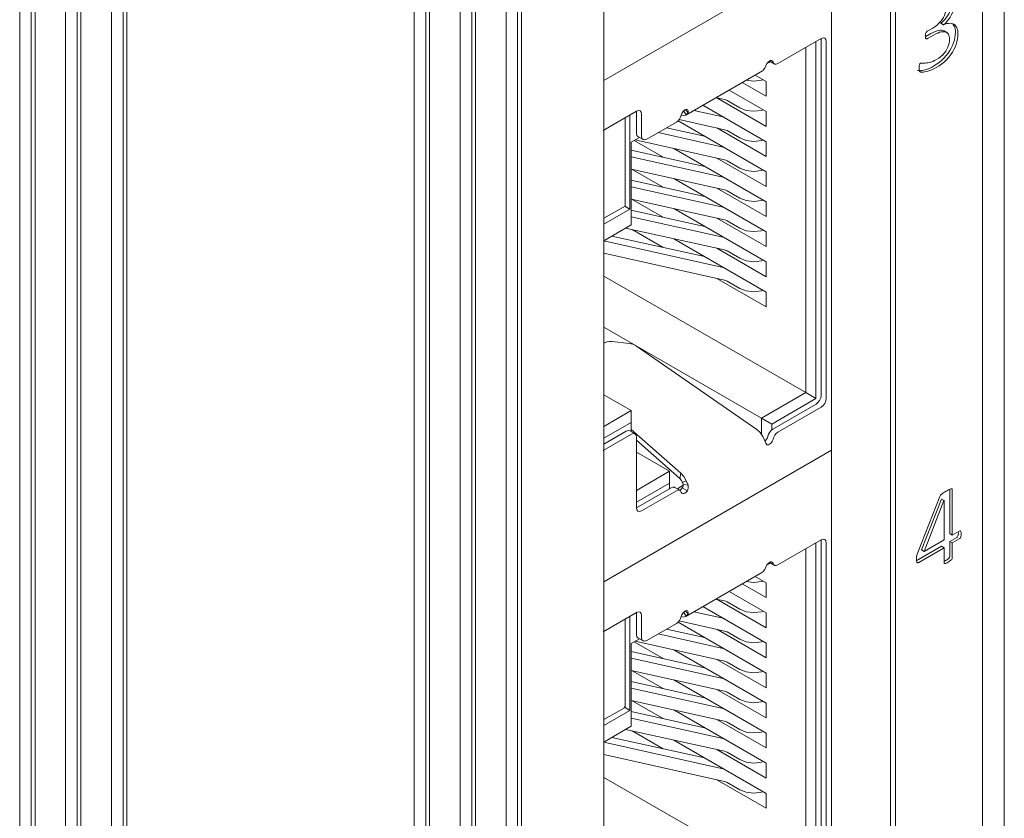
# Model space of a CAD drawing. Header units: millimetres. Extents: x 5 to 292, y 5 to 205.
# Tile 3 of 18: x 59 to 73, y 65 to 76. Entities that reach past the tile are written whole.
import ezdxf

# ---------------------------------------------------------------- set-up
doc = ezdxf.new("R2010")
doc.units = ezdxf.units.MM

# ---------------------------------------------------------------- blocks, each defined once
blk = doc.blocks.new('Seite_1')
at = {"color": 7, "linetype": 'Continuous', "lineweight": 9}
for p, q in [((59.02, 92.5983), (59.02, 57.591)), ((59.1791, 92.5064), (59.1791, 57.6012)), ((59.2321, 92.4758), (59.2321, 57.4685)), ((59.6564, 92.2308), (59.6564, 57.2235)), ((59.8155, 92.139), (59.8155, 57.2338)), ((59.8685, 92.1084), (59.8685, 57.1011)), ((60.2928, 91.8634), (60.2928, 56.8561)), ((60.4519, 91.7716), (60.4519, 56.8663)), ((60.5049, 91.7409), (60.5049, 56.7337)), ((72.652, 56.601), (72.652, 91.5485)), ((72.349, 91.3735), (72.349, 56.4887)), ((71.1469, 55.7947), (71.1469, 90.6795)), ((71.0774, 55.662), (71.0774, 90.6394)), ((70.2617, 90.1685), (70.2617, 55.8661)), ((64.4824, 89.4445), (64.4824, 54.4373)), ((64.6415, 89.3527), (64.6415, 54.4475)), ((64.6945, 89.3221), (64.6945, 54.3148)), ((65.1188, 89.0771), (65.1188, 54.0698)), ((65.2779, 88.9853), (65.2779, 54.08)), ((65.3309, 88.9546), (65.3309, 53.9474)), ((65.7552, 88.7097), (65.7552, 53.7024)), ((65.9143, 88.6178), (65.9143, 53.7126)), ((65.9673, 88.5872), (65.9673, 53.5799)), ((67.1078, 53.3701), (67.1078, 88.3475)), ((67.1078, 75.4206), (70.2617, 77.2415)), ((71.7739, 76.2117), (71.8093, 76.1913)), ((71.7739, 76.2117), (71.7739, 76.2102)), ((71.7739, 76.2102), (71.8093, 76.1898)), ((71.6364, 76.0677), (71.5644, 76.0262)), ((71.5857, 76.101), (71.6605, 76.1442)), ((71.8093, 76.1913), (71.8093, 76.1898)), ((71.6718, 76.0473), (71.5873, 75.9986)), ((69.3967, 75.6903), (69.4675, 75.6494)), ((68.2427, 74.9397), (69.304, 75.5525)), ((67.5803, 74.6416), (67.6511, 74.6008)), ((67.5391, 70.5281), (67.4681, 70.5691)), ((67.1078, 68.4804), (70.2617, 70.3013)), ((68.1622, 69.7448), (68.0913, 69.7858)), ((71.4529, 68.8835), (71.7589, 69.6614)), ((71.897, 69.7595), (71.897, 69.147)), ((71.9323, 69.7585), (71.9323, 69.1266)), ((71.5052, 68.9208), (71.7812, 69.6232)), ((71.5406, 68.9004), (71.8166, 69.6028)), ((71.7812, 69.6232), (71.7825, 69.624)), ((71.7812, 69.6232), (71.8166, 69.6028)), ((71.7825, 69.624), (71.8179, 69.6036)), ((71.8166, 69.6028), (71.8179, 69.6036)), ((71.8179, 69.6036), (71.8179, 69.0605)), ((71.897, 69.147), (71.9323, 69.1266)), ((71.9323, 69.1266), (72.0291, 69.1825)), ((71.8179, 69.0605), (71.5406, 68.9004)), ((71.9938, 69.0937), (71.897, 69.0378)), ((71.897, 69.0378), (71.9323, 69.0174)), ((71.897, 69.0378), (71.897, 68.8298)), ((72.0291, 69.0733), (71.9323, 69.0174)), ((71.9323, 69.0174), (71.9323, 68.8094)), ((71.7825, 68.9718), (71.4314, 68.769)), ((71.8179, 68.9513), (71.4667, 68.7486)), ((71.5052, 68.9208), (71.5406, 68.9004)), ((71.7825, 68.9718), (71.8179, 68.9513)), ((71.8179, 68.7433), (71.8179, 68.9513)), ((69.3967, 68.7501), (69.4675, 68.7092)), ((68.2427, 67.9995), (69.304, 68.6122)), ((67.5803, 67.7014), (67.6511, 67.6606))]:
    blk.add_line(p, q, dxfattribs=at)
at = {"color": 7, "lineweight": 9, "flags": 128}
for points in [[(71.9351, 76.5461), (71.9336, 76.5113), (71.9292, 76.4766), (71.9218, 76.442), (71.9116, 76.4082), (71.8986, 76.3753), (71.8829, 76.3434), (71.8657, 76.3144), (71.8462, 76.2862), (71.8244, 76.2594), (71.8003, 76.2346), (71.7739, 76.2117)], [(71.9705, 76.5257), (71.969, 76.4909), (71.9645, 76.4561), (71.9572, 76.4216), (71.947, 76.3877), (71.934, 76.3549), (71.9183, 76.323), (71.9011, 76.2939), (71.8816, 76.2658), (71.8598, 76.239), (71.8357, 76.2142), (71.8093, 76.1913)], [(71.6605, 76.1442), (71.6918, 76.1641), (71.7207, 76.1862), (71.7471, 76.2105), (71.7706, 76.2364), (71.7911, 76.2639), (71.8087, 76.2927), (71.8224, 76.3206), (71.8334, 76.3494), (71.8413, 76.3787), (71.8461, 76.4081), (71.8477, 76.4377)], [(71.8093, 76.1898), (71.834, 76.1998), (71.8576, 76.2067), (71.8798, 76.2104), (71.9008, 76.211), (71.9202, 76.2089), (71.9379, 76.2041), (71.9539, 76.1967), (71.9664, 76.1879), (71.9775, 76.1771), (71.9871, 76.1641), (71.9953, 76.1489), (72.0019, 76.1318), (72.0065, 76.113), (72.0093, 76.0923), (72.0103, 76.0698)], [(71.5592, 76.0356), (71.5598, 76.0505), (71.5617, 76.0632), (71.5646, 76.0738), (71.5686, 76.0827), (71.5735, 76.0903), (71.5791, 76.0963), (71.5857, 76.101)], [(71.8187, 76.1045), (71.8102, 76.1088), (71.8008, 76.1121), (71.7838, 76.1151), (71.7648, 76.1151), (71.7438, 76.1122), (71.7207, 76.1063), (71.6945, 76.0968), (71.6665, 76.084), (71.6364, 76.0677)], [(71.8942, 75.9909), (71.8933, 76.011), (71.8905, 76.0289), (71.8859, 76.0447), (71.8794, 76.0583), (71.8712, 76.0699), (71.8612, 76.0793), (71.8496, 76.0865), (71.8362, 76.0916), (71.8192, 76.0947), (71.8002, 76.0947), (71.7791, 76.0918), (71.756, 76.0859), (71.7299, 76.0764), (71.7018, 76.0635), (71.6718, 76.0473)], [(71.9749, 76.0902), (71.9733, 76.0521), (71.9685, 76.0143), (71.9604, 75.9767), (71.9492, 75.9394), (71.9351, 75.9029), (71.9182, 75.8672), (71.8985, 75.8323), (71.8759, 75.7985), (71.8493, 75.7643), (71.8197, 75.7314), (71.7869, 75.6999), (71.7516, 75.6704), (71.7138, 75.6432), (71.6735, 75.6181)], [(72.0103, 76.0698), (72.0086, 76.0317), (72.0038, 75.9939), (71.9958, 75.9563), (71.9845, 75.919), (71.9704, 75.8825), (71.9535, 75.8468), (71.9338, 75.8119), (71.9113, 75.7781), (71.8847, 75.7439), (71.855, 75.711), (71.8223, 75.6795), (71.787, 75.65), (71.7491, 75.6227), (71.7088, 75.5976)], [(71.8532, 76.0846), (71.8179, 76.105)], [(71.9398, 76.2001), (71.9508, 76.186), (71.96, 76.1693), (71.9665, 76.1523), (71.9712, 76.1334), (71.974, 76.1127), (71.9749, 76.0902)], [(69.5174, 75.6544), (70.1158, 75.9999)], [(70.0436, 71.0163), (70.0436, 75.9582)], [(70.1158, 75.9999), (70.1429, 76.0093), (70.1658, 76.0049), (70.1812, 75.9872), (70.1866, 75.9591)], [(70.1158, 75.9999), (70.1158, 71.0601)], [(70.1866, 75.9591), (70.1866, 71.0193)], [(71.5873, 75.9986), (71.5819, 75.9961), (71.5767, 75.9951), (71.5719, 75.9958), (71.5678, 75.9987), (71.5651, 76.0022), (71.5629, 76.0071), (71.5611, 76.0132), (71.5597, 76.0229), (71.5592, 76.0356)], [(71.7118, 75.7085), (71.7438, 75.7288), (71.7728, 75.751), (71.7987, 75.775), (71.8217, 75.8004), (71.8415, 75.8271), (71.8583, 75.8549), (71.8712, 75.8816), (71.8813, 75.9089), (71.8884, 75.9365), (71.8927, 75.9638), (71.8942, 75.9909)], [(69.9022, 75.8765), (69.9022, 71.098)], [(69.366, 75.6559), (69.3815, 75.6746), (69.3989, 75.688)], [(69.4157, 75.6794), (69.385, 75.6616)], [(69.3989, 75.688), (69.4156, 75.6945), (69.4306, 75.6942), (69.4423, 75.687), (69.4497, 75.6736)], [(69.4497, 75.6736), (69.4595, 75.6558), (69.4752, 75.6462), (69.4952, 75.6457), (69.5174, 75.6544)], [(71.473, 75.5983), (71.4733, 75.6126), (71.4745, 75.6247), (71.4763, 75.6346), (71.4789, 75.6424), (71.4843, 75.6517), (71.4913, 75.6578)], [(71.4913, 75.6578), (71.4971, 75.6597), (71.5058, 75.6602), (71.5147, 75.6597), (71.5253, 75.659), (71.54, 75.659), (71.5568, 75.6598), (71.5759, 75.6617), (71.5946, 75.6647), (71.615, 75.669), (71.637, 75.6747), (71.6604, 75.683), (71.6854, 75.6943), (71.7118, 75.7085)], [(69.3351, 75.588), (69.3102, 75.5564)], [(69.3351, 75.588), (69.3508, 75.6217), (69.366, 75.6559)], [(71.6735, 75.6181), (71.6421, 75.6011), (71.6123, 75.5872), (71.5841, 75.5765), (71.558, 75.5681), (71.5343, 75.5619), (71.513, 75.5579), (71.4964, 75.5558), (71.4821, 75.5552), (71.4701, 75.5557), (71.4628, 75.5564), (71.4574, 75.5574), (71.4538, 75.5585), (71.4519, 75.5596)], [(71.7088, 75.5976), (71.6774, 75.5807), (71.6476, 75.5668), (71.6195, 75.556), (71.5934, 75.5477), (71.5697, 75.5415), (71.5483, 75.5375), (71.5318, 75.5354), (71.5174, 75.5348), (71.5054, 75.5353), (71.4981, 75.536), (71.4927, 75.5369), (71.4892, 75.5381), (71.4836, 75.542), (71.4799, 75.5473), (71.4769, 75.5547), (71.4752, 75.5622), (71.474, 75.5717), (71.4732, 75.5836), (71.473, 75.5983)], [(69.0246, 75.3912), (69.3542, 75.2009)], [(69.3111, 75.4299), (69.2897, 75.4216), (69.1844, 75.4095), (69.0792, 75.4216), (69.0781, 75.4221)], [(69.2014, 75.4932), (69.3542, 75.405)], [(69.3542, 75.405), (69.3542, 75.2009)], [(68.8407, 75.285), (69.3542, 74.9886)], [(68.6719, 75.1783), (68.7783, 75.1548)], [(68.6719, 75.1783), (69.3542, 74.7845)], [(68.8132, 75.1417), (68.797, 75.1493), (68.7783, 75.1548)], [(68.8132, 75.1417), (68.99, 75.0396)], [(67.5596, 74.9936), (67.1, 74.7282)], [(67.5596, 74.9936), (67.5867, 75.003), (67.6096, 74.9985), (67.625, 74.9809), (67.6304, 74.9527)], [(67.5596, 74.6874), (67.5596, 74.9936)], [(68.1798, 74.9405), (68.1872, 74.9623), (68.199, 74.9831), (68.214, 75.0008), (68.2307, 75.0136)], [(68.2122, 75.0006), (68.248, 74.9432)], [(68.2307, 75.0136), (68.248, 75.0202), (68.2635, 75.0194)], [(68.2729, 74.9748), (68.2324, 75.0175)], [(68.2635, 75.0194), (68.2746, 75.0004), (68.2729, 74.9748)], [(68.7783, 74.9098), (68.3538, 75.0039)], [(68.503, 75.0636), (68.4699, 75.0709)], [(68.4801, 75.0768), (69.3542, 74.5722)], [(69.3111, 75.0135), (69.2897, 75.0052), (69.1844, 74.9931), (69.0792, 75.0052), (68.99, 75.0396)], [(69.3542, 74.9886), (69.3542, 74.7845)], [(67.4008, 74.9018), (67.4008, 73.6812)], [(67.4697, 74.9416), (67.4697, 73.6393)], [(67.6304, 74.6466), (67.6304, 74.9527)], [(67.7011, 74.6057), (68.1121, 74.843)], [(68.1121, 74.843), (68.1343, 74.86), (68.1543, 74.8836), (68.17, 74.9114), (68.1798, 74.9405)], [(68.1343, 74.86), (69.3542, 74.1558)], [(68.1494, 74.8777), (68.7783, 74.7384)], [(68.248, 74.9432), (68.2138, 74.9317), (68.1718, 74.9406)], [(68.248, 74.9432), (68.2729, 74.9748)], [(68.503, 74.6472), (67.9754, 74.7641)], [(68.6719, 74.7619), (69.3542, 74.3681)], [(68.8132, 74.7253), (68.797, 74.7329), (68.7783, 74.7384)], [(68.8132, 74.7253), (68.99, 74.6232)], [(67.5993, 74.6307), (67.4874, 74.5661)], [(67.528, 74.5895), (67.9292, 74.358)], [(67.5399, 74.5964), (68.7783, 74.3219)], [(67.5804, 74.6416), (67.565, 74.6592), (67.5596, 74.6874)], [(67.6304, 74.6466), (67.6357, 74.6184), (67.6511, 74.6008), (67.674, 74.5963), (67.7011, 74.6057)], [(68.7783, 74.4934), (67.8593, 74.6971)], [(69.3111, 74.5971), (69.2897, 74.5888), (69.1844, 74.5767), (69.0792, 74.5888), (68.99, 74.6232)], [(69.3542, 74.5722), (69.3542, 74.3681)], [(67.4874, 74.5661), (67.4874, 73.4209)], [(68.503, 74.2308), (67.4874, 74.4559)], [(68.0752, 74.4778), (69.3542, 73.7394)], [(68.7783, 74.077), (67.4874, 74.3631)], [(68.6719, 74.3455), (69.3542, 73.9516)], [(68.8132, 74.3089), (68.797, 74.3165), (68.7783, 74.3219)], [(68.8132, 74.3089), (68.99, 74.2068)], [(67.4874, 74.1916), (68.7783, 73.9055)], [(67.5013, 74.1885), (67.9292, 73.9415)], [(69.3111, 74.1806), (69.2897, 74.1724), (69.1844, 74.1603), (69.0792, 74.1724), (68.99, 74.2068)], [(68.503, 73.8144), (67.4874, 74.0394)], [(68.0752, 74.0614), (69.3542, 73.3229)], [(69.3542, 74.1558), (69.3542, 73.9516)], [(68.7783, 73.6606), (67.4874, 73.9467)], [(68.6719, 73.9291), (69.3542, 73.5352)], [(68.8132, 73.8924), (68.797, 73.9), (68.7783, 73.9055)], [(68.8132, 73.8924), (68.99, 73.7904)], [(67.4874, 73.7752), (68.7783, 73.4891)], [(67.5013, 73.7721), (67.9292, 73.5251)], [(69.3111, 73.7642), (69.2897, 73.756), (69.1844, 73.7439), (69.0792, 73.756), (68.99, 73.7904)], [(67.4008, 73.6812), (67.1078, 73.512)], [(67.4697, 73.6393), (67.1078, 73.4304)], [(67.399, 73.6802), (67.4697, 73.6393)], [(68.503, 73.398), (67.4874, 73.623)], [(68.0752, 73.645), (69.3542, 72.9065)], [(69.3542, 73.7394), (69.3542, 73.5352)], [(68.7783, 73.2442), (67.4874, 73.5303)], [(68.6719, 73.5127), (69.3542, 73.1188)], [(68.8132, 73.476), (68.797, 73.4836), (68.7783, 73.4891)], [(67.4874, 73.4209), (67.1078, 73.2018)], [(67.4096, 73.376), (68.7783, 73.0727)], [(67.5013, 73.3557), (67.9292, 73.1087)], [(68.8132, 73.476), (68.99, 73.374)], [(69.3111, 73.3478), (69.2897, 73.3396), (69.1844, 73.3275), (69.0792, 73.3396), (68.99, 73.374)], [(68.503, 72.9815), (67.2192, 73.2661)], [(68.0752, 73.2285), (69.3542, 72.4901)], [(69.3542, 73.3229), (69.3542, 73.1188)], [(68.7783, 72.8277), (67.1078, 73.198)], [(68.6719, 73.0963), (69.3542, 72.7024)], [(68.8132, 73.0596), (68.797, 73.0672), (68.7783, 73.0727)], [(67.1078, 73.0265), (68.7783, 72.6563)], [(68.8132, 73.0596), (68.99, 72.9576)], [(69.3111, 72.9314), (69.2897, 72.9231), (69.1844, 72.9111), (69.0792, 72.9231), (68.99, 72.9576)], [(69.3542, 72.9065), (69.3542, 72.7024)], [(69.9022, 71.098), (67.1078, 72.7113)], [(68.6719, 72.6799), (69.3542, 72.286)], [(68.8132, 72.6432), (68.797, 72.6508), (68.7783, 72.6563)], [(68.8132, 72.6432), (68.99, 72.5411)], [(69.3111, 72.515), (69.2897, 72.5067), (69.1844, 72.4946), (69.0792, 72.5067), (68.99, 72.5411)], [(69.3542, 72.4901), (69.3542, 72.286)], [(69.2905, 70.7449), (67.1078, 72.005)], [(67.2168, 71.8064), (67.1861, 71.8063), (67.1506, 71.8004), (67.115, 71.7896), (67.1078, 71.7863)], [(67.4613, 71.7804), (67.2168, 71.8064)], [(67.5576, 71.74), (67.509, 71.7675), (67.4613, 71.7804)], [(69.224, 70.5887), (67.5576, 71.74)], [(67.4874, 70.849), (67.1078, 71.0681)], [(69.9022, 71.098), (69.2905, 70.7449)], [(70.0436, 71.0163), (69.9022, 71.098)], [(70.0451, 70.9376), (70.0722, 70.9595), (70.0951, 70.9904), (70.1105, 71.0257), (70.1158, 71.0601)], [(69.4319, 70.6632), (70.0436, 71.0163)], [(70.0451, 70.9376), (69.4467, 70.5921)], [(70.1158, 70.8968), (69.5174, 70.5513)], [(70.1866, 71.0193), (70.1812, 70.9849), (70.1658, 70.9496), (70.1429, 70.9186), (70.1158, 70.8968)], [(67.4874, 70.849), (67.1078, 70.6298)], [(67.4874, 70.6857), (67.4874, 70.849)], [(67.1078, 70.4665), (67.4874, 70.6857)], [(67.4874, 70.6857), (67.4874, 70.558)], [(69.2905, 70.7449), (69.2905, 70.5193)], [(69.4319, 70.6632), (69.2905, 70.7449)], [(69.4319, 70.5808), (69.4319, 70.6632)], [(67.4889, 70.5233), (67.1, 70.2987)], [(67.4182, 70.5641), (67.1078, 70.3849)], [(67.4182, 70.5641), (67.4453, 70.5735), (67.4682, 70.569)], [(67.4874, 70.5868), (68.1718, 69.9812)], [(67.5596, 70.4824), (67.5543, 70.5106), (67.5389, 70.5282), (67.516, 70.5327), (67.4889, 70.5233)], [(67.5596, 69.5026), (67.5596, 70.4824)], [(69.3102, 70.4923), (69.2709, 70.5462), (69.224, 70.5887)], [(69.3102, 70.4923), (69.3351, 70.432)], [(69.3424, 70.4325), (69.3448, 70.4344), (69.3598, 70.4521), (69.3716, 70.4729), (69.379, 70.4947)], [(69.379, 70.4947), (69.3888, 70.5238), (69.4045, 70.5516), (69.4245, 70.5751), (69.4467, 70.5921)], [(69.5174, 70.5513), (69.4952, 70.5343), (69.4752, 70.5107), (69.4595, 70.483), (69.4497, 70.4539)], [(68.1595, 69.9079), (67.5596, 70.4387)], [(69.366, 70.375), (69.3508, 70.3964), (69.3351, 70.432)], [(69.4497, 70.4539), (69.4445, 70.4373), (69.4367, 70.4209), (69.4266, 70.4058), (69.4149, 70.3929), (69.4022, 70.3829), (69.3894, 70.3763), (69.3771, 70.3736), (69.366, 70.375)], [(68.0177, 70.01), (67.5596, 70.2745)], [(68.0177, 70.01), (67.5596, 69.7455)], [(68.0177, 69.8467), (68.0177, 70.01)], [(68.1718, 69.9812), (68.1595, 69.9079)], [(68.1718, 69.9812), (68.2138, 69.9359), (68.248, 69.8791)], [(67.5596, 69.5822), (68.0177, 69.8467)], [(68.0177, 69.8467), (68.0177, 69.7662)], [(68.2077, 69.8155), (68.1253, 69.768)], [(68.1952, 69.8554), (68.1793, 69.8845), (68.1595, 69.9079)], [(68.1928, 69.7792), (68.2002, 69.7907), (68.2052, 69.8022), (68.2077, 69.8138), (68.2076, 69.8253)], [(68.248, 69.8791), (68.1952, 69.8554)], [(68.1952, 69.8554), (68.2076, 69.8253)], [(68.2076, 69.8253), (68.2729, 69.8188)], [(68.2729, 69.8188), (68.248, 69.8791)], [(68.2729, 69.8188), (68.2746, 69.775), (68.2635, 69.7384)], [(68.0414, 69.7808), (67.5596, 69.5026)], [(68.1121, 69.7399), (67.6304, 69.4618)], [(68.0414, 69.7808), (68.0636, 69.7895), (68.0836, 69.789), (68.0907, 69.7846)], [(68.1798, 69.7207), (68.17, 69.7385), (68.1543, 69.7481), (68.1343, 69.7486), (68.1121, 69.7399)], [(68.16, 69.7472), (68.1773, 69.7606), (68.1928, 69.7792)], [(68.2307, 69.7063), (68.214, 69.6998), (68.199, 69.7002), (68.1872, 69.7074), (68.1798, 69.7207)], [(68.1928, 69.7792), (68.2635, 69.7384)], [(68.2635, 69.7384), (68.248, 69.7197), (68.2307, 69.7063)], [(71.7589, 69.6614), (71.7636, 69.6705), (71.7703, 69.6798), (71.7792, 69.6894), (71.7904, 69.6994), (71.8053, 69.7103), (71.8236, 69.7221), (71.8456, 69.7352)], [(71.8456, 69.7352), (71.8634, 69.7451), (71.8791, 69.7532), (71.8927, 69.7594), (71.9042, 69.764), (71.9123, 69.7665), (71.919, 69.7678), (71.9234, 69.7679), (71.9269, 69.7672), (71.931, 69.7641), (71.9323, 69.7585)], [(67.6304, 69.4618), (67.6033, 69.4524), (67.5804, 69.4569), (67.565, 69.4745), (67.5596, 69.5026)], [(72.019, 69.1628), (72.0181, 69.1449), (72.0153, 69.1288), (72.0107, 69.1148), (72.006, 69.1058), (72.0003, 69.0988), (71.9938, 69.0937)], [(72.0291, 69.1825), (72.0345, 69.1847), (72.0393, 69.185), (72.0436, 69.1833), (72.0474, 69.1795), (72.0507, 69.1728), (72.053, 69.1633), (72.054, 69.1537), (72.0543, 69.1424)], [(72.0543, 69.1424), (72.0534, 69.1245), (72.0506, 69.1084), (72.046, 69.0944), (72.0413, 69.0854), (72.0357, 69.0783), (72.0291, 69.0733)], [(69.5174, 68.7142), (70.1158, 69.0597)], [(70.0436, 64.0761), (70.0436, 69.018)], [(70.1158, 69.0597), (70.1429, 69.0691), (70.1658, 69.0646), (70.1812, 69.047), (70.1866, 69.0189)], [(70.1158, 69.0597), (70.1158, 64.1199)], [(70.1866, 69.0189), (70.1866, 64.0791)], [(69.9022, 68.9363), (69.9022, 64.1578)], [(71.4365, 68.7895), (71.4369, 68.8098), (71.4381, 68.8274), (71.4408, 68.8438), (71.4458, 68.8627), (71.4529, 68.8835)], [(69.3351, 68.6478), (69.3508, 68.6815), (69.366, 68.7157)], [(69.366, 68.7157), (69.3815, 68.7344), (69.3989, 68.7478)], [(69.4157, 68.7391), (69.385, 68.7214)], [(69.3989, 68.7478), (69.4156, 68.7543), (69.4306, 68.754), (69.4423, 68.7467), (69.4497, 68.7334)], [(69.4497, 68.7334), (69.4595, 68.7156), (69.4752, 68.706), (69.4952, 68.7055), (69.5174, 68.7142)], [(71.4667, 68.7486), (71.4595, 68.745), (71.4536, 68.7433), (71.4486, 68.7437), (71.444, 68.7463), (71.4412, 68.75), (71.4391, 68.7556), (71.4378, 68.7632), (71.4368, 68.7748), (71.4365, 68.7895)], [(71.8387, 68.7725), (71.8246, 68.7647), (71.8129, 68.7589)], [(71.8741, 68.7521), (71.859, 68.7438), (71.8467, 68.7378), (71.8368, 68.734), (71.8309, 68.7325), (71.8262, 68.7322), (71.8227, 68.7328), (71.8203, 68.7344), (71.8185, 68.7381), (71.8179, 68.7433)], [(71.897, 68.8298), (71.8961, 68.8231), (71.8935, 68.8165), (71.8886, 68.8095), (71.8811, 68.8017), (71.8734, 68.7952), (71.8641, 68.7883), (71.8526, 68.7808), (71.8387, 68.7725)], [(71.9323, 68.8094), (71.9315, 68.8027), (71.9289, 68.7961), (71.9239, 68.7891), (71.9165, 68.7813), (71.9088, 68.7748), (71.8994, 68.7679), (71.888, 68.7604), (71.8741, 68.7521)], [(69.3351, 68.6478), (69.3102, 68.6162)], [(69.0246, 68.4509), (69.3542, 68.2607)], [(69.3111, 68.4897), (69.2897, 68.4814), (69.1844, 68.4693), (69.0792, 68.4814), (69.0781, 68.4818)], [(69.2014, 68.553), (69.3542, 68.4648)], [(69.3542, 68.4648), (69.3542, 68.2607)], [(68.8407, 68.3448), (69.3542, 68.0484)], [(68.6604, 68.2407), (68.7783, 68.2145)], [(68.664, 68.2427), (69.3542, 67.8443)], [(68.8132, 68.2015), (68.797, 68.2091), (68.7783, 68.2145)], [(68.8132, 68.2015), (68.99, 68.0994)], [(67.5596, 68.0534), (67.1, 67.788)], [(67.5596, 68.0534), (67.5867, 68.0628), (67.6096, 68.0583), (67.625, 68.0407), (67.6304, 68.0125)], [(67.5596, 67.7472), (67.5596, 68.0534)], [(68.1798, 68.0003), (68.1872, 68.0221), (68.199, 68.0429), (68.214, 68.0606), (68.2307, 68.0733)], [(68.2122, 68.0603), (68.248, 68.003)], [(68.2307, 68.0733), (68.248, 68.08), (68.2635, 68.0792)], [(68.2729, 68.0345), (68.2324, 68.0773)], [(68.248, 68.003), (68.2729, 68.0345)], [(68.2635, 68.0792), (68.2746, 68.0602), (68.2729, 68.0345)], [(68.7783, 67.9696), (68.3538, 68.0637)], [(68.503, 68.1234), (68.4699, 68.1307)], [(68.4801, 68.1366), (69.3542, 67.632)], [(69.3111, 68.0732), (69.2897, 68.065), (69.1844, 68.0529), (69.0792, 68.065), (68.99, 68.0994)], [(69.3542, 68.0484), (69.3542, 67.8443)], [(67.4008, 67.9616), (67.4008, 66.741)], [(67.4697, 68.0014), (67.4697, 66.6991)], [(67.6304, 67.7063), (67.6304, 68.0125)], [(67.7011, 67.6655), (68.1121, 67.9028)], [(68.1121, 67.9028), (68.1343, 67.9198), (68.1543, 67.9434), (68.17, 67.9711), (68.1798, 68.0003)], [(68.1343, 67.9198), (69.3542, 67.2155)], [(68.1494, 67.9375), (68.7783, 67.7981)], [(68.248, 68.003), (68.2138, 67.9915), (68.1718, 68.0003)], [(68.7783, 67.5532), (67.8593, 67.7569)], [(68.503, 67.707), (67.9754, 67.8239)], [(68.6719, 67.8217), (69.3542, 67.4278)], [(68.8132, 67.7851), (68.797, 67.7927), (68.7783, 67.7981)], [(68.8132, 67.7851), (68.99, 67.683)], [(67.5993, 67.6905), (67.4874, 67.6258)], [(67.4874, 67.6258), (67.4874, 66.4807)], [(67.528, 67.6493), (67.9292, 67.4177)], [(67.5399, 67.6562), (68.7783, 67.3817)], [(67.5804, 67.7014), (67.565, 67.719), (67.5596, 67.7472)], [(67.6304, 67.7063), (67.6357, 67.6782), (67.6511, 67.6606), (67.674, 67.6561), (67.7011, 67.6655)], [(69.3111, 67.6568), (69.2897, 67.6486), (69.1844, 67.6365), (69.0792, 67.6486), (68.99, 67.683)], [(69.3542, 67.632), (69.3542, 67.4278)], [(68.503, 67.2906), (67.4874, 67.5156)], [(68.0752, 67.5376), (69.3542, 66.7991)], [(68.7783, 67.1368), (67.4874, 67.4229)], [(68.6719, 67.4053), (69.3542, 67.0114)], [(68.8132, 67.3686), (68.797, 67.3762), (68.7783, 67.3817)], [(68.8132, 67.3686), (68.99, 67.2666)], [(67.4874, 67.2514), (68.7783, 66.9653)], [(67.5013, 67.2483), (67.9292, 67.0013)], [(69.3111, 67.2404), (69.2897, 67.2322), (69.1844, 67.2201), (69.0792, 67.2322), (68.99, 67.2666)], [(69.3542, 67.2155), (69.3542, 67.0114)], [(68.503, 66.8741), (67.4874, 67.0992)], [(68.0752, 67.1211), (69.3542, 66.3827)], [(68.7783, 66.7204), (67.4874, 67.0065)], [(68.6719, 66.9889), (69.3542, 66.595)], [(68.8132, 66.9522), (68.797, 66.9598), (68.7783, 66.9653)], [(68.8132, 66.9522), (68.99, 66.8502)], [(67.4874, 66.835), (68.7783, 66.5489)], [(67.5013, 66.8319), (67.9292, 66.5849)], [(69.3111, 66.824), (69.2897, 66.8157), (69.1844, 66.8037), (69.0792, 66.8157), (68.99, 66.8502)], [(69.3542, 66.7991), (69.3542, 66.595)], [(67.4008, 66.741), (67.1078, 66.5718)], [(67.4697, 66.6991), (67.1078, 66.4902)], [(67.3873, 66.7467), (67.4697, 66.6991)], [(68.503, 66.4577), (67.4874, 66.6828)], [(68.0752, 66.7047), (69.3542, 65.9663)], [(68.7783, 66.3039), (67.4874, 66.59)], [(68.6719, 66.5725), (69.3542, 66.1786)], [(68.8132, 66.5358), (68.797, 66.5434), (68.7783, 66.5489)], [(68.8132, 66.5358), (68.99, 66.4338)], [(67.4874, 66.4807), (67.1078, 66.2616)], [(67.4096, 66.4358), (68.7783, 66.1325)], [(67.5013, 66.4155), (67.9292, 66.1685)], [(69.3111, 66.4076), (69.2897, 66.3993), (69.1844, 66.3872), (69.0792, 66.3993), (68.99, 66.4338)], [(68.7783, 65.8875), (67.1078, 66.2578)], [(68.503, 66.0413), (67.2192, 66.3258)], [(68.0752, 66.2883), (69.3542, 65.5499)], [(69.3542, 66.3827), (69.3542, 66.1786)], [(68.6719, 66.1561), (69.3542, 65.7622)], [(68.8132, 66.1194), (68.797, 66.127), (68.7783, 66.1325)], [(68.8132, 66.1194), (68.99, 66.0173)], [(67.1078, 66.0863), (68.7783, 65.7161)], [(69.3111, 65.9912), (69.2897, 65.9829), (69.1844, 65.9708), (69.0792, 65.9829), (68.99, 66.0173)], [(69.3542, 65.9663), (69.3542, 65.7622)], [(69.9022, 64.1578), (67.1078, 65.7711)], [(68.6719, 65.7396), (69.3542, 65.3458)], [(68.8132, 65.703), (68.797, 65.7106), (68.7783, 65.7161)], [(68.8132, 65.703), (68.99, 65.6009)], [(69.3111, 65.5748), (69.2897, 65.5665), (69.1844, 65.5544), (69.0792, 65.5665), (68.99, 65.6009)], [(69.3542, 65.5499), (69.3542, 65.3458)]]:
    blk.add_lwpolyline(points, dxfattribs=at)

msp = doc.modelspace()

# ---------------------------------------------------------------- block references
msp.add_blockref('Seite_1', (0, 0))

doc.saveas('drawing.dxf')
